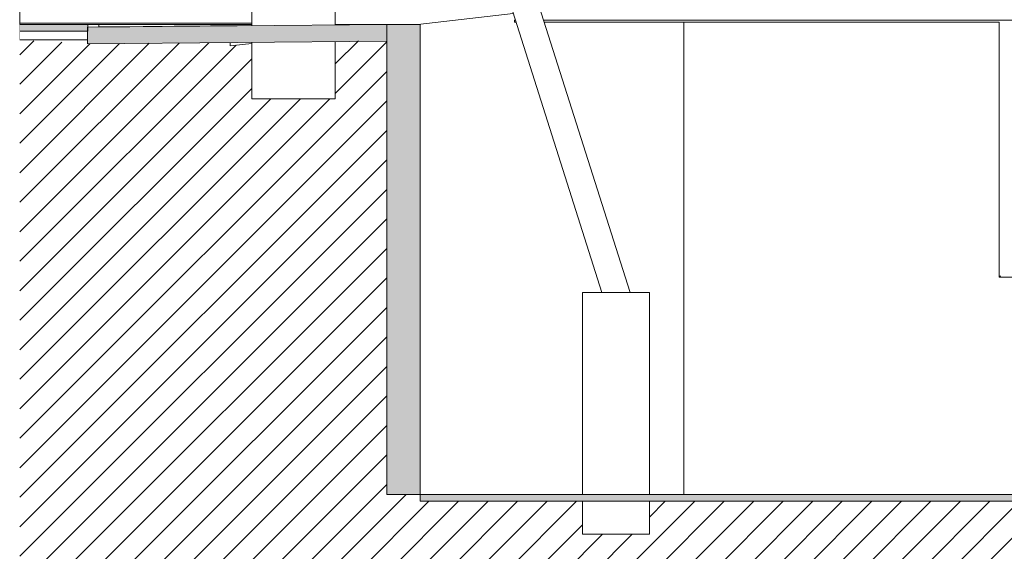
# Model space of a CAD drawing. Header units: centimetres. Extents: x -1589 to 108054, y -205274 to 31709.
# Tile 49 of 256: x -217 to 372, y -5376 to -5058. Entities that reach past the tile are written whole.
import ezdxf

# ---------------------------------------------------------------- set-up
doc = ezdxf.new("R2010")
doc.units = ezdxf.units.CM
doc.header["$LTSCALE"] = 0.01
doc.header["$MEASUREMENT"] = 0
doc.linetypes.add('Przerywana długa', pattern=[100, 50, -50])
for name, color, linetype, lineweight in [('0_Teren_Nr_pióra__1', 8, 'Continuous', 0), ('0_Teren_Nr_pióra__255', 7, 'Continuous', 0), ('2_lądowisko_IFC.ISTN_Nr_pióra__1', 8, 'Continuous', 9), ('2_ściany zewnętrzne.ISTN_Nr_pióra__1', 8, 'Continuous', 0)]:
    doc.layers.add(name, color=color, linetype=linetype, lineweight=lineweight)
doc.layers.add('_KD', color=7, linetype='Continuous')

msp = doc.modelspace()

# ---------------------------------------------------------------- hatches: boundary and pattern name
at = {"layer": '0_Teren_Nr_pióra__1', "linetype": 'Continuous', "lineweight": 5, "ltscale": 0.1}
for points in [[(-217.33133, -5064.50052), (-176.43621, -5064.50052), (-176.43621, -5060.50052), (-217.33133, -5060.50052)], [(-176.82001, -5062.10516), (-176.82001, -5072.10554), (2.50877, -5070.5406), (2.50877, -5060.54022)], [(816.7004, -5346.29718), (816.7004, -5342.29718), (22.52353, -5342.29718), (22.52353, -5346.29718)]]:
    msp.add_hatch(color=8, dxfattribs=at).paths.add_polyline_path(points)
at = {"layer": '2_ściany zewnętrzne.ISTN_Nr_pióra__1', "linetype": 'Continuous', "lineweight": 5, "ltscale": 0.1}
msp.add_hatch(color=8, dxfattribs=at).paths.add_polyline_path([(2.52353, -5060.49718), (2.52353, -5342.29718), (22.52353, -5342.29718), (22.52353, -5060.49718)])
at = {"layer": '_KD', "lineweight": 5, "ltscale": 100}
h = msp.add_hatch(dxfattribs=at)
h.set_pattern_fill('ANSI31', color=8, scale=100)
h.paths.add_polyline_path([(-217.33133, -5069.74351), (-176.82001, -5072.10554), (-91.32257, -5071.35944), (-91.32257, -5073.29299), (-78.37418, -5071.81771), (-78.37418, -5105.05833), (-28.37418, -5105.05833), (-28.37418, -5070.8101), (2.50877, -5069.74351), (2.52353, -5069.74351), (2.52353, -5342.29718), (22.52353, -5342.29718), (22.52353, -5346.29718), (119.7004, -5346.29718), (119.7004, -5366.05833), (159.7004, -5366.05833), (159.7004, -5346.29718), (519.7004, -5346.29718), (519.7004, -5366.05833), (559.7004, -5366.05833), (559.7004, -5346.29718), (816.7004, -5346.29718), (816.7004, -5518.50281), (816.66009, -5518.50281), (816.66009, -5755.05833), (720.67205, -5755.05833), (720.67205, -5795.05833), (710.67205, -5795.05833), (710.67205, -5805.05833), (-217.33133, -5805.05833)])

# ---------------------------------------------------------------- linework, layer by layer
at = {"layer": '0_Teren_Nr_pióra__1', "color": 8, "linetype": 'Continuous', "lineweight": 5, "ltscale": 0.1}
for p, q in [((78.23284, -5053.9746), (20.98488, -5060.49718)), ((-217.33133, -5059.72979), (-78.37418, -5059.72979)), ((-176.43621, -5060.50052), (-217.33133, -5060.50052)), ((2.50877, -5060.54022), (-176.82001, -5062.10516)), ((-176.82001, -5062.10516), (-176.82001, -5072.10554)), ((-176.43621, -5060.50052), (-169.9788, -5060.50052)), ((-176.43621, -5060.50052), (-176.43621, -5064.50052)), ((-169.9788, -5060.50052), (-164.68582, -5060.50052)), ((-169.9788, -5061.99017), (-169.9788, -5060.50052)), ((-164.68582, -5061.94302), (-169.9788, -5061.99017)), ((-164.68582, -5060.50052), (-158.53285, -5060.50052)), ((-158.53285, -5061.88842), (-164.68582, -5061.94302)), ((-158.53285, -5060.50052), (-151.45116, -5060.50052)), ((-151.45116, -5061.82574), (-158.53285, -5061.88842)), ((-151.45116, -5060.50052), (-143.46519, -5060.50052)), ((-143.46519, -5061.7552), (-151.45116, -5061.82574)), ((-143.46519, -5060.50052), (-134.60245, -5060.50052)), ((-134.60245, -5061.67703), (-143.46519, -5061.7552)), ((-134.60245, -5060.50052), (-124.89351, -5060.50052)), ((-124.89351, -5061.59151), (-134.60245, -5061.67703)), ((-124.89351, -5060.50052), (-114.37182, -5060.50052)), ((-114.37182, -5061.49892), (-124.89351, -5061.59151)), ((-114.37182, -5060.50052), (-103.07366, -5060.50052)), ((-103.07366, -5061.3996), (-114.37182, -5061.49892)), ((-103.07366, -5060.50052), (-91.03797, -5060.50052)), ((-91.03797, -5061.29388), (-103.07366, -5061.3996)), ((-91.03797, -5060.50052), (-78.37418, -5060.50052)), ((-78.37418, -5061.18273), (-91.03797, -5061.29388)), ((-28.37418, -5060.50052), (-21.32955, -5060.50052)), ((-21.32955, -5060.68278), (-28.37418, -5060.74447)), ((-21.32955, -5060.50052), (-5.81852, -5060.50052)), ((-5.81852, -5060.54701), (-21.32955, -5060.68278)), ((-5.81852, -5060.50052), (-0.50556, -5060.50052)), ((-0.50556, -5060.50052), (-5.81852, -5060.54701)), ((2.13813, -5060.47739), (-0.50556, -5060.50052)), ((2.50877, -5060.54022), (2.13813, -5060.47739)), ((2.50877, -5060.54022), (2.50877, -5070.5406)), ((2.52353, -5062.60058), (2.50877, -5062.60226)), ((-176.43621, -5064.50052), (-217.33133, -5064.50052)), ((-176.82001, -5069.74351), (-217.33133, -5069.74351)), ((2.50877, -5064.50052), (2.52353, -5064.50052)), ((2.52353, -5069.74351), (2.50877, -5069.74351)), ((2.50877, -5070.5406), (-176.82001, -5072.10554)), ((-91.32257, -5073.29299), (-91.32257, -5071.35944)), ((-78.37418, -5071.81771), (-91.32257, -5073.29299)), ((22.52353, -5342.29718), (22.52353, -5346.29718)), ((816.7004, -5342.29718), (22.52353, -5342.29718)), ((816.7004, -5346.29718), (22.52353, -5346.29718))]:
    msp.add_line(p, q, dxfattribs=at)
at = {"layer": '0_Teren_Nr_pióra__1', "color": 8, "linetype": 'Przerywana długa', "lineweight": 5, "ltscale": 0.1}
msp.add_line((-217.33133, -5060.50052), (-217.33133, -5064.50052), dxfattribs=at)
at = {"layer": '0_Teren_Nr_pióra__255', "color": 8, "linetype": 'Przerywana długa', "lineweight": 5, "ltscale": 0.1}
for p, q in [((-217.33133, -5018.61854), (-217.33133, -5059.72979)), ((-217.33133, -5059.72979), (-217.33133, -5060.50052)), ((-217.33133, -5064.50052), (-217.33133, -5069.74351))]:
    msp.add_line(p, q, dxfattribs=at)
at = {"layer": '2_lądowisko_IFC.ISTN_Nr_pióra__1', "color": 8, "linetype": 'Continuous', "lineweight": 5, "ltscale": 0.1}
for p, q in [((131.3065, -5221.05833), (-3.2996, -4797.29839)), ((148.0943, -5221.05833), (12.7004, -4794.81827)), ((-78.37418, -5061.19556), (-78.37418, -5045.05833)), ((-28.37418, -5060.75923), (-28.37418, -5045.05833)), ((79.01805, -5057.85833), (79.4665, -5057.85833)), ((79.01805, -5059.05833), (79.01805, -5057.85833)), ((531.7004, -5057.85833), (96.2543, -5057.85833)), ((79.84768, -5059.05833), (79.01805, -5059.05833)), ((369.2004, -5059.05833), (96.63548, -5059.05833)), ((369.2004, -5212.05833), (369.2004, -5059.05833)), ((-78.37418, -5105.05833), (-78.37418, -5071.24644)), ((-28.37418, -5105.05833), (-28.37418, -5070.8101)), ((-78.37418, -5105.05833), (-28.37418, -5105.05833)), ((369.2004, -5212.05833), (370.0004, -5211.25833)), ((531.7004, -5212.05833), (369.2004, -5212.05833)), ((119.7004, -5342.29718), (119.7004, -5221.05833)), ((119.7004, -5221.05833), (159.7004, -5221.05833)), ((159.7004, -5342.29718), (159.7004, -5221.05833)), ((119.7004, -5366.05833), (119.7004, -5346.29718)), ((159.7004, -5366.05833), (159.7004, -5346.29718)), ((119.7004, -5366.05833), (159.7004, -5366.05833))]:
    msp.add_line(p, q, dxfattribs=at)
at = {"layer": '2_ściany zewnętrzne.ISTN_Nr_pióra__1', "color": 8, "linetype": 'Continuous', "lineweight": 5, "ltscale": 0.1}
for p, q in [((22.52353, -5060.49718), (2.52353, -5060.49718)), ((2.52353, -5060.49718), (2.52353, -5342.29718)), ((22.52353, -5060.49718), (22.52353, -5060.32187)), ((22.52353, -5060.49718), (22.52353, -5342.29718)), ((180.30543, -5059.05833), (180.30543, -5342.29718)), ((22.52353, -5342.29718), (2.52353, -5342.29718))]:
    msp.add_line(p, q, dxfattribs=at)

doc.saveas('drawing.dxf')
